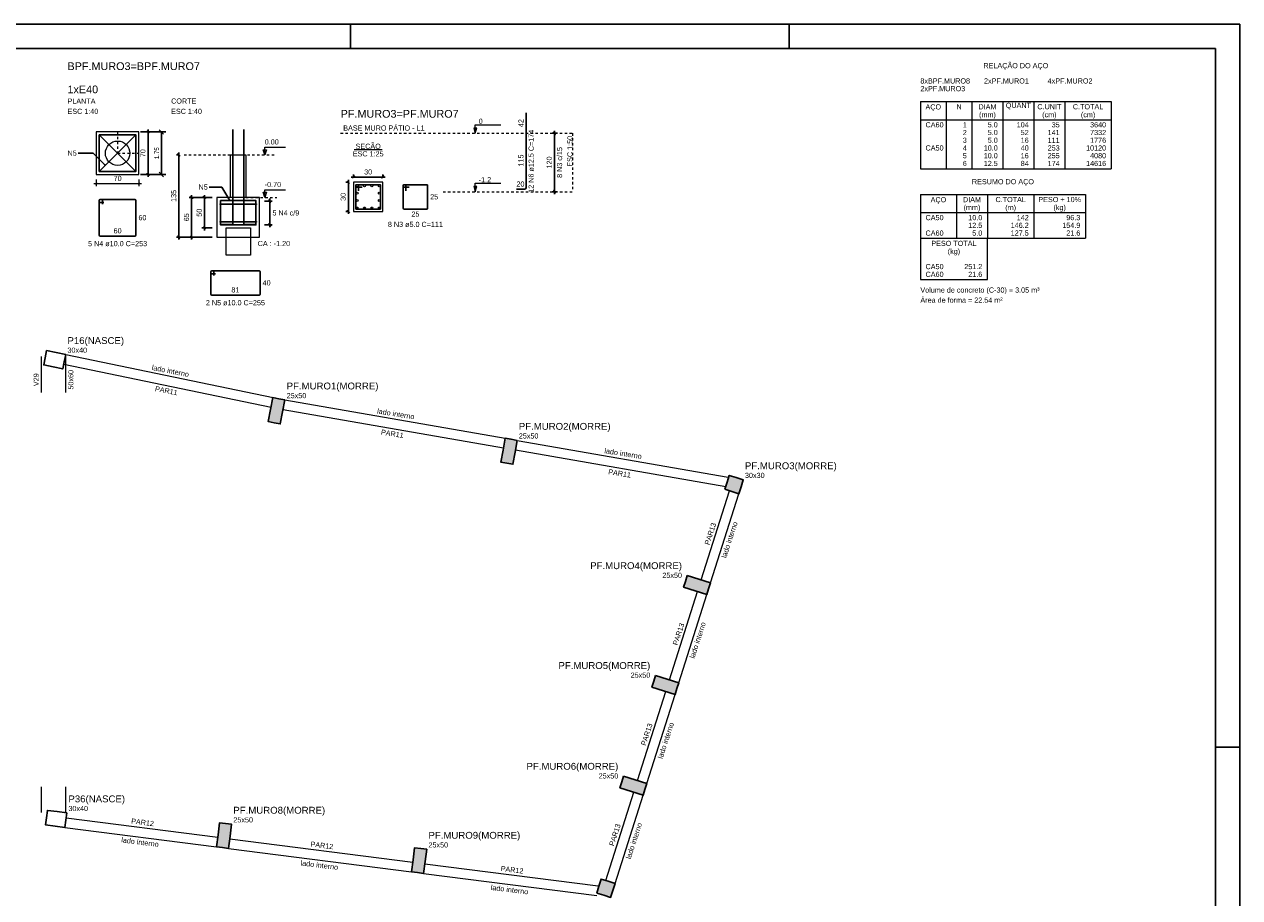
# Model space of a CAD drawing. Header units: millimetres. Extents: x 10 to 1250, y -62 to 528.
# Tile 130 of 193: x 267 to 317, y 92 to 128. Entities that reach past the tile are written whole.
import ezdxf

# ---------------------------------------------------------------- set-up
doc = ezdxf.new("R2010")
doc.units = ezdxf.units.MM
doc.header["$LTSCALE"] = 0.05
doc.linetypes.add('DOT', pattern=[6.35, 0, -6.35])
doc.linetypes.add('ESTILO_TQS_0002', pattern=[0.4, 0.1, -0.3])
for name, color, linetype, lineweight in [('Descrição da armadura', 7, 'Continuous', 5), ('DT-Barras na forma', 2, 'Continuous', 30), ('DT-Barras no corte', 5, 'Continuous', 5), ('DT-Barras rebatidas', 2, 'Continuous', 30), ('DT-Cotas', 9, 'Continuous', 5), ('DT-Forma', 5, 'Continuous', 5), ('DT-Hachura pilar em laje', 254, 'Continuous', 5), ('DT-Pontilhado', 9, 'DOT', 5), ('DT-Relação do aço', 9, 'Continuous', 5), ('DT-Textos', 7, 'Continuous', 5), ('DT-Título', 3, 'Continuous', 20), ('FO-Pilares', 4, 'Continuous', 30), ('FO-Textos das vigas', 7, 'Continuous', 5), ('FO-Textos dos pilares', 7, 'Continuous', 5), ('FO-Vigas', 7, 'Continuous', 5), ('Textos armaduras', 7, 'Continuous', 5)]:
    doc.layers.add(name, color=color, linetype=linetype, lineweight=lineweight)
doc.layers.add('FOLHA_PADRÃO', color=7, linetype='Continuous')
doc.styles.add('Arial', font='arial.ttf')
doc.styles.get("Standard").update_dxf_attribs({"font": 'arial.ttf'})
doc.dimstyles.get("Standard").update_dxf_attribs({"dimtxt": 0.18, "dimasz": 0.18, "dimexe": 0.18, "dimexo": 0.0625, "dimgap": 0.1, "dimtad": 1, "dimzin": 0, "dimdsep": 46, "dimtxsty": 'Standard', "dimblk": 'OBLIQUE', "dimcen": 0.1, "dimadec": 0, "dimazin": 0, "dimtfac": 1, "dimtofl": 0, "dimtmove": 0, "dimatfit": 3, "dimldrblk": 'OBLIQUE', "dimfxl": 1, "dimtolj": 1, "dimtzin": 0, "dimarcsym": 1})
doc.dimstyles.new('UM_25.000000', dxfattribs={"dimtxt": 0.18, "dimasz": 0.1, "dimexe": 0.1, "dimexo": 0.2, "dimgap": 0, "dimtad": 1, "dimtih": 1, "dimtoh": 1, "dimdec": 1, "dimlfac": 25, "dimzin": 0, "dimdsep": 46, "dimtxsty": 'Standard', "dimcen": 0.09, "dimdle": 0.1, "dimadec": 1, "dimazin": 2, "dimtfac": 1, "dimtdec": 4, "dimtofl": 0, "dimtmove": 0, "dimatfit": 3, "dimfxl": 1, "dimtolj": 1, "dimarcsym": 0})
doc.dimstyles.new('UM_40.000000', dxfattribs={"dimtxt": 0.18, "dimasz": 0.1, "dimexe": 0.1, "dimexo": 0.2, "dimgap": 0, "dimtad": 1, "dimtih": 1, "dimtoh": 1, "dimdec": 1, "dimlfac": 40, "dimzin": 0, "dimdsep": 46, "dimtxsty": 'Standard', "dimcen": 0.09, "dimdle": 0.1, "dimadec": 1, "dimazin": 2, "dimtfac": 1, "dimtdec": 4, "dimtofl": 0, "dimtmove": 0, "dimatfit": 3, "dimfxl": 1, "dimtolj": 1, "dimarcsym": 0})
doc.dimstyles.new('UM_50.000000', dxfattribs={"dimtxt": 0.18, "dimasz": 0.1, "dimexe": 0.1, "dimexo": 0.2, "dimgap": 0.1, "dimtad": 1, "dimdec": 1, "dimlfac": 50, "dimzin": 0, "dimdsep": 46, "dimtxsty": 'Standard', "dimblk": 'OBLIQUE', "dimcen": 0.09, "dimdle": 0.1, "dimadec": 1, "dimazin": 2, "dimtfac": 1, "dimtdec": 1, "dimtofl": 0, "dimtmove": 0, "dimatfit": 3, "dimldrblk": 'OBLIQUE', "dimfxl": 1, "dimtolj": 1, "dimarcsym": 1})

# ---------------------------------------------------------------- blocks, each defined once
blk = doc.blocks.new('_Oblique')
at = {"color": 0, "linetype": 'ByBlock', "lineweight": -2}
blk.add_line((-0.5, -0.5), (0.5, 0.5), dxfattribs=at)
blk = doc.blocks.new('*D676')
at = {"layer": 'Defpoints', "color": 0, "transparency": 16777216}
for p in [(280.85, 121.445), (280.638, 120.245), (280.85, 120.245)]:
    blk.add_point(p, dxfattribs=at)
at = {"layer": 'DT-Cotas', "color": 0, "lineweight": -2, "transparency": 16777216}
for p, q in [((280.65, 121.445), (280.538, 121.445)), ((280.638, 121.545), (280.638, 120.145)), ((280.65, 120.245), (280.538, 120.245))]:
    blk.add_line(p, q, dxfattribs=at)
at = {"layer": 'DT-Cotas', "color": 0, "lineweight": -2, "transparency": 16777216, "xscale": 0.1, "yscale": 0.1, "zscale": 0.1}
for p, rotation in [((280.638, 121.445), 90), ((280.638, 120.245), 270)]:
    blk.add_blockref('_Oblique', p, dxfattribs=dict(at, rotation=rotation))
at = {"layer": 'DT-Cotas', "transparency": 16777216, "insert": (280.426, 120.845), "char_height": 0.2118, "attachment_point": 5, "rotation": 90, "style": 'Arial'}
blk.add_mtext('\\A1;30', dxfattribs=at)
blk = doc.blocks.new('*D677')
at = {"layer": 'Defpoints', "color": 0, "transparency": 16777216}
for p in [(280.85, 121.445), (282.05, 121.657), (282.05, 121.445)]:
    blk.add_point(p, dxfattribs=at)
at = {"layer": 'DT-Cotas', "color": 0, "lineweight": -2, "transparency": 16777216}
for p, q in [((280.85, 121.645), (280.85, 121.757)), ((282.05, 121.645), (282.05, 121.757)), ((280.75, 121.657), (282.15, 121.657))]:
    blk.add_line(p, q, dxfattribs=at)
at = {"layer": 'DT-Cotas', "color": 0, "lineweight": -2, "transparency": 16777216, "xscale": 0.1, "yscale": 0.1, "zscale": 0.1, "rotation": 180}
blk.add_blockref('_Oblique', (280.85, 121.657), dxfattribs=at)
at = {"layer": 'DT-Cotas', "color": 0, "lineweight": -2, "transparency": 16777216, "xscale": 0.1, "yscale": 0.1, "zscale": 0.1}
blk.add_blockref('_Oblique', (282.05, 121.657), dxfattribs=at)
at = {"layer": 'DT-Cotas', "transparency": 16777216, "insert": (281.45, 121.869), "char_height": 0.2118, "attachment_point": 5, "rotation": 0.0057, "style": 'Arial'}
blk.add_mtext('\\A1;30', dxfattribs=at)
blk = doc.blocks.new('*D678')
at = {"layer": 'Defpoints', "color": 0, "transparency": 16777216}
for p in [(289.098, 123.457), (289.416, 123.457), (289.416, 121.057)]:
    blk.add_point(p, dxfattribs=at)
at = {"layer": 'DT-Cotas', "color": 0, "lineweight": -2, "transparency": 16777216}
for p, q in [((289.216, 123.457), (288.998, 123.457)), ((289.098, 120.957), (289.098, 123.557)), ((289.216, 121.057), (288.998, 121.057))]:
    blk.add_line(p, q, dxfattribs=at)
at = {"layer": 'DT-Cotas', "color": 0, "lineweight": -2, "transparency": 16777216, "xscale": 0.1, "yscale": 0.1, "zscale": 0.1}
for p, rotation in [((289.098, 123.457), 90), ((289.098, 121.057), 270)]:
    blk.add_blockref('_Oblique', p, dxfattribs=dict(at, rotation=rotation))
blk = doc.blocks.new('A1')
at = {"layer": 'FOLHA_PADRÃO', "color": 1, "linetype": 'Continuous'}
for points in [[(-84.1, 0), (0, 0), (0, 59.4), (-84.1, 59.4), (-84.1, 0)], [(-36.5, 59.4), (-36.5, 58.408)], [(-18.5, 59.4), (-18.5, 58.408)], [(-1, 29.708), (0, 29.708)]]:
    blk.add_lwpolyline(points, dxfattribs=at)
at = {"layer": 'FOLHA_PADRÃO', "color": 6, "linetype": 'Continuous'}
blk.add_lwpolyline([(-83.1, 58.4), (-1, 58.4), (-1, 1), (-83.1, 1), (-83.1, 58.4)], dxfattribs=at)
blk = doc.blocks.new('*D1110')
at = {"layer": 'Defpoints', "color": 0, "transparency": 16777216}
for p in [(272.038, 123.513), (272.413, 123.513), (272.038, 121.763)]:
    blk.add_point(p, dxfattribs=at)
at = {"layer": 'DT-Cotas', "color": 0, "lineweight": -2, "transparency": 16777216}
for p, q in [((272.238, 123.513), (272.513, 123.513)), ((272.413, 121.663), (272.413, 123.613)), ((272.238, 121.763), (272.513, 121.763))]:
    blk.add_line(p, q, dxfattribs=at)
at = {"layer": 'DT-Cotas', "color": 0, "lineweight": -2, "transparency": 16777216, "xscale": 0.1, "yscale": 0.1, "zscale": 0.1}
for p, rotation in [((272.413, 123.513), 90), ((272.413, 121.763), 270)]:
    blk.add_blockref('_Oblique', p, dxfattribs=dict(at, rotation=rotation))
at = {"layer": 'DT-Cotas', "transparency": 16777216, "insert": (272.201, 122.638), "char_height": 0.2118, "attachment_point": 5, "rotation": 90, "style": 'Arial'}
blk.add_mtext('\\A1;70', dxfattribs=at)
blk = doc.blocks.new('*D1111')
at = {"layer": 'Defpoints', "color": 0, "transparency": 16777216}
for p in [(275.24, 120.82), (274.728, 119.57), (275.24, 119.57)]:
    blk.add_point(p, dxfattribs=at)
at = {"layer": 'DT-Cotas', "color": 0, "lineweight": -2, "transparency": 16777216}
for p, q in [((275.04, 120.82), (274.628, 120.82)), ((274.728, 120.92), (274.728, 119.47)), ((275.04, 119.57), (274.628, 119.57))]:
    blk.add_line(p, q, dxfattribs=at)
at = {"layer": 'DT-Cotas', "color": 0, "lineweight": -2, "transparency": 16777216, "xscale": 0.1, "yscale": 0.1, "zscale": 0.1}
for p, rotation in [((274.728, 120.82), 90), ((274.728, 119.57), 270)]:
    blk.add_blockref('_Oblique', p, dxfattribs=dict(at, rotation=rotation))
at = {"layer": 'DT-Cotas', "transparency": 16777216, "insert": (274.516, 120.195), "char_height": 0.2118, "attachment_point": 5, "rotation": 90, "style": 'Arial'}
blk.add_mtext('\\A1;50', dxfattribs=at)
blk = doc.blocks.new('*D1112')
at = {"layer": 'Defpoints', "color": 0, "transparency": 16777216}
for p in [(275.24, 120.82), (274.203, 119.195), (275.24, 119.195)]:
    blk.add_point(p, dxfattribs=at)
at = {"layer": 'DT-Cotas', "color": 0, "lineweight": -2, "transparency": 16777216}
for p, q in [((275.04, 120.82), (274.103, 120.82)), ((274.203, 120.92), (274.203, 119.095)), ((275.04, 119.195), (274.103, 119.195))]:
    blk.add_line(p, q, dxfattribs=at)
at = {"layer": 'DT-Cotas', "color": 0, "lineweight": -2, "transparency": 16777216, "xscale": 0.1, "yscale": 0.1, "zscale": 0.1}
for p, rotation in [((274.203, 120.82), 90), ((274.203, 119.195), 270)]:
    blk.add_blockref('_Oblique', p, dxfattribs=dict(at, rotation=rotation))
at = {"layer": 'DT-Cotas', "transparency": 16777216, "insert": (273.991, 120.008), "char_height": 0.2118, "attachment_point": 5, "rotation": 90, "style": 'Arial'}
blk.add_mtext('\\A1;65', dxfattribs=at)
blk = doc.blocks.new('*D1113')
at = {"layer": 'Defpoints', "color": 0, "transparency": 16777216}
for p in [(273.89, 122.57), (273.678, 119.195), (275.24, 119.195)]:
    blk.add_point(p, dxfattribs=at)
at = {"layer": 'DT-Cotas', "color": 0, "lineweight": -2, "transparency": 16777216}
for p, q in [((273.69, 122.57), (273.578, 122.57)), ((273.678, 122.67), (273.678, 119.095)), ((275.04, 119.195), (273.578, 119.195))]:
    blk.add_line(p, q, dxfattribs=at)
at = {"layer": 'DT-Cotas', "color": 0, "lineweight": -2, "transparency": 16777216, "xscale": 0.1, "yscale": 0.1, "zscale": 0.1}
for p, rotation in [((273.678, 122.57), 90), ((273.678, 119.195), 270)]:
    blk.add_blockref('_Oblique', p, dxfattribs=dict(at, rotation=rotation))
at = {"layer": 'DT-Cotas', "transparency": 16777216, "insert": (273.466, 120.883), "char_height": 0.2118, "attachment_point": 5, "rotation": 90, "style": 'Arial'}
blk.add_mtext('\\A1;135', dxfattribs=at)
blk = doc.blocks.new('*D1114')
at = {"layer": 'Defpoints', "color": 0, "transparency": 16777216}
for p in [(276.99, 120.672), (276.99, 119.695), (277.413, 119.695)]:
    blk.add_point(p, dxfattribs=at)
at = {"layer": 'DT-Cotas', "color": 0, "lineweight": -2, "transparency": 16777216}
for p, q in [((277.413, 120.772), (277.413, 119.595)), ((277.19, 120.672), (277.513, 120.672)), ((277.19, 119.695), (277.513, 119.695))]:
    blk.add_line(p, q, dxfattribs=at)
at = {"layer": 'DT-Cotas', "color": 0, "lineweight": -2, "transparency": 16777216, "xscale": 0.1, "yscale": 0.1, "zscale": 0.1}
for p, rotation in [((277.413, 120.672), 90), ((277.413, 119.695), 270)]:
    blk.add_blockref('_Oblique', p, dxfattribs=dict(at, rotation=rotation))
blk = doc.blocks.new('*D1115')
at = {"color": 0, "lineweight": -2, "ltscale": 0.05, "transparency": 16777216}
for p, q in [((272.101, 123.513), (273.141, 123.513)), ((272.961, 121.763), (272.961, 123.513)), ((272.101, 121.763), (273.141, 121.763))]:
    blk.add_line(p, q, dxfattribs=at)
at = {"layer": 'Defpoints', "color": 0, "ltscale": 0.05, "transparency": 16777216}
for p in [(272.038, 123.513), (272.961, 123.513), (272.038, 121.763)]:
    blk.add_point(p, dxfattribs=at)
at = {"color": 0, "lineweight": -2, "ltscale": 0.05, "transparency": 16777216, "xscale": 0.18, "yscale": 0.18, "zscale": 0.18}
for p, rotation in [((272.961, 123.513), 90), ((272.961, 121.763), 270)]:
    blk.add_blockref('_Oblique', p, dxfattribs=dict(at, rotation=rotation))
at = {"color": 0, "ltscale": 0.05, "transparency": 16777216, "insert": (272.769, 122.638), "char_height": 0.18, "attachment_point": 5, "rotation": 90}
blk.add_mtext('\\A1;1.75', dxfattribs=at)

msp = doc.modelspace()

# ---------------------------------------------------------------- hatches: boundary and pattern name
at = {"layer": 'DT-Hachura pilar em laje', "linetype": 'Continuous'}
for points in [[(278.0326, 112.5033), (277.7872, 112.5514), (277.5419, 112.5995), (277.4457, 112.1089), (277.3494, 111.6182), (277.5947, 111.5701), (277.84, 111.522), (277.9363, 112.0126)], [(287.5635, 110.8458), (287.3172, 110.8888), (287.071, 110.9318), (286.985, 110.4392), (286.899, 109.9467), (287.1453, 109.9037), (287.3916, 109.8607), (287.4776, 110.3533)], [(296.0939, 108.8359), (296.3799, 108.7452), (296.6658, 108.6545), (296.7565, 108.9404), (296.8472, 109.2264), (296.5613, 109.3171), (296.2753, 109.4078), (296.1846, 109.1219)], [(294.5496, 105.2921), (294.4741, 105.0538), (294.3985, 104.8155), (294.8751, 104.6643), (295.3517, 104.5131), (295.4272, 104.7514), (295.5028, 104.9897), (295.0262, 105.1409)], [(293.248, 101.1907), (293.1725, 100.9524), (293.0969, 100.7141), (293.5735, 100.5629), (294.0501, 100.4117), (294.1256, 100.65), (294.2012, 100.8883), (293.7246, 101.0395)], [(291.9346, 97.0521), (291.8591, 96.8138), (291.7835, 96.5755), (292.2601, 96.4243), (292.7367, 96.2731), (292.8122, 96.5114), (292.8878, 96.7497), (292.4112, 96.9009)], [(275.2219, 94.1516), (275.4698, 94.1198), (275.7178, 94.088), (275.7814, 94.584), (275.8449, 95.0799), (275.5969, 95.1117), (275.3489, 95.1435), (275.2854, 94.6475)], [(283.2311, 93.123), (283.479, 93.0912), (283.727, 93.0594), (283.7906, 93.5554), (283.8541, 94.0513), (283.6061, 94.0831), (283.3581, 94.1149), (283.2946, 93.6189)], [(290.8323, 92.2548), (291.1183, 92.1641), (291.4042, 92.0734), (291.495, 92.3594), (291.5857, 92.6453), (291.2997, 92.736), (291.0138, 92.8267), (290.923, 92.5408)]]:
    msp.add_hatch(color=256, dxfattribs=at).paths.add_polyline_path(points)

# ---------------------------------------------------------------- linework, layer by layer
at = {"layer": 'DT-Barras na forma'}
for p, q in [((270.4255, 123.3751), (271.9005, 121.9001)), ((270.4255, 121.9001), (271.9005, 123.3751)), ((275.3772, 120.5466), (276.8522, 120.5466)), ((275.3772, 119.8202), (276.8522, 119.8202))]:
    msp.add_line(p, q, dxfattribs=at)
msp.add_lwpolyline([(270.413, 123.3876), (270.413, 121.8876), (271.913, 121.8876), (271.913, 123.3876), (270.413, 123.3876)], close=True, dxfattribs=at)
for points in [[(275.8897, 123.6126), (275.8897, 119.7077), (275.3897, 119.7077)], [(276.3397, 123.6126), (276.3397, 119.7077), (276.8397, 119.7077)], [(281.0498, 121.095), (281.0498, 121.345), (280.9498, 121.345), (280.9498, 120.345), (281.9498, 120.345), (281.9498, 121.345), (280.9498, 121.345), (280.9498, 121.245), (281.1998, 121.245)], [(275.3897, 119.6952), (276.8397, 119.6952), (276.8397, 120.6952), (275.3897, 120.6952), (275.3897, 119.6952)]]:
    msp.add_lwpolyline(points, dxfattribs=at)
for centre, radius in [((270.4255, 123.3751), 0.0125), ((271.9005, 123.3751), 0.0125), ((270.4255, 121.9001), 0.0125), ((271.9005, 121.9001), 0.0125), ((275.3772, 120.5466), 0.0125), ((276.8522, 120.5466), 0.0125), ((275.3772, 119.8202), 0.0125), ((276.8522, 119.8202), 0.0125), ((275.3897, 119.6952), 0.000313), ((275.3897, 119.6952), 0.000313)]:
    msp.add_circle(centre, radius, dxfattribs=at)
at = {"layer": 'DT-Barras no corte'}
for centre in [(280.9948, 121.3), (281.2982, 121.3), (281.6015, 121.3), (281.9048, 121.3), (280.9948, 120.9966), (281.9048, 120.9966), (280.9948, 120.6933), (280.9948, 120.39), (281.2982, 120.39), (281.6015, 120.39), (281.9048, 120.6933), (281.9048, 120.39)]:
    msp.add_circle(centre, 0.0375, dxfattribs=at)
at = {"layer": 'DT-Barras rebatidas'}
for p, q in [((287.9334, 123.4571), (287.9334, 124.291)), ((287.9334, 121.2196), (287.9334, 123.4571)), ((282.8894, 121.315), (282.8894, 120.375)), ((282.8894, 121.315), (282.8894, 121.275)), ((282.9594, 121.345), (282.9194, 121.345)), ((283.8594, 121.345), (282.9194, 121.345)), ((282.9194, 121.245), (283.1394, 121.245)), ((282.9894, 121.095), (282.9894, 121.315)), ((283.8894, 120.375), (283.8894, 121.315)), ((287.5334, 121.1571), (287.8709, 121.1571)), ((270.413, 120.7001), (270.413, 119.2751)), ((270.413, 120.7001), (270.413, 120.6501)), ((270.5005, 120.7376), (270.4505, 120.7376)), ((271.8755, 120.7376), (270.4505, 120.7376)), ((270.4505, 120.6126), (270.6005, 120.6126)), ((270.538, 120.5501), (270.538, 120.7001)), ((271.913, 119.2751), (271.913, 120.7001)), ((282.9194, 120.345), (283.8594, 120.345)), ((270.4505, 119.2376), (271.8755, 119.2376)), ((274.9902, 117.7723), (274.9902, 116.8473)), ((274.9902, 117.7723), (274.9902, 117.7223)), ((275.0777, 117.8098), (275.0277, 117.8098)), ((276.9723, 117.8098), (275.0277, 117.8098)), ((275.1152, 117.6223), (275.1152, 117.7723)), ((277.0098, 116.8473), (277.0098, 117.7723)), ((275.0277, 117.6848), (275.1777, 117.6848)), ((275.0277, 116.8098), (276.9723, 116.8098))]:
    msp.add_line(p, q, dxfattribs=at)
for centre, radius, start, end in [((282.9194, 121.315), 0.03, 90, 180), ((282.9194, 121.315), 0.03, 90, 180), ((282.9194, 121.275), 0.03, 180, 270), ((282.9594, 121.315), 0.03, 0, 90), ((283.8594, 121.315), 0.03, 0, 90), ((287.8709, 121.2196), 0.0625, 270, 0), ((270.4505, 120.7001), 0.0375, 90, 180), ((270.4505, 120.7001), 0.0375, 90, 180), ((270.4505, 120.6501), 0.0375, 180, 270), ((270.5005, 120.7001), 0.0375, 0, 90), ((271.8755, 120.7001), 0.0375, 0, 90), ((282.9194, 120.375), 0.03, 180, 270), ((283.8594, 120.375), 0.03, 270, 0), ((270.4505, 119.2751), 0.0375, 180, 270), ((271.8755, 119.2751), 0.0375, 270, 0), ((275.0277, 117.7723), 0.0375, 90, 180), ((275.0277, 117.7723), 0.0375, 90, 180), ((275.0777, 117.7723), 0.0375, 0, 90), ((276.9723, 117.7723), 0.0375, 0, 90), ((275.0277, 117.7223), 0.0375, 180, 270), ((275.0277, 116.8473), 0.0375, 180, 270), ((276.9723, 116.8473), 0.0375, 270, 0)]:
    msp.add_arc(centre, radius, start, end, dxfattribs=at)
at = {"layer": 'DT-Cotas'}
for p, q in [((270.188, 121.3876), (272.138, 121.3876)), ((270.3234, 121.423), (270.2527, 121.3522)), ((270.288, 121.5626), (270.288, 121.2876)), ((272.0734, 121.423), (272.0027, 121.3522)), ((272.038, 121.5626), (272.038, 121.2876))]:
    msp.add_line(p, q, dxfattribs=at)
at = {"layer": 'DT-Forma'}
for points in [[(270.288, 123.5126), (270.288, 121.7626), (272.038, 121.7626), (272.038, 123.5126), (270.288, 123.5126)], [(275.8022, 120.8202), (275.8022, 122.5702), (276.4272, 122.5702), (276.4272, 120.8202), (275.8022, 120.8202)], [(280.8498, 120.245), (282.0498, 120.245), (282.0498, 121.445), (280.8498, 121.445), (280.8498, 120.245)], [(275.2397, 120.8202), (275.2397, 119.1952), (276.9897, 119.1952), (276.9897, 120.8202), (275.2397, 120.8202)], [(275.6147, 118.4452), (275.6147, 119.5702), (276.6147, 119.5702), (276.6147, 118.4452), (275.6147, 118.4452)]]:
    msp.add_lwpolyline(points, close=True, dxfattribs=at)
at = {"layer": 'DT-Forma', "linetype": 'ESTILO_TQS_0002'}
msp.add_lwpolyline([(271.4765, 123.513), (271.163, 123.513), (271.163, 122.6376), (272.038, 122.6376), (272.038, 123.513)], close=True, dxfattribs=at)
at = {"layer": 'DT-Forma'}
msp.add_circle((271.163, 122.6376), 0.5, dxfattribs=at)
at = {"layer": 'DT-Pontilhado', "ltscale": 0.2}
for p, q in [((280.3203, 123.4571), (289.8396, 123.4571)), ((289.8396, 123.4571), (289.8396, 121.0571)), ((273.8897, 122.5702), (277.5897, 122.5702)), ((276.4272, 120.8202), (277.698, 120.8202)), ((284.5231, 121.0571), (289.8396, 121.0571))]:
    msp.add_line(p, q, dxfattribs=at)
at = {"layer": 'DT-Relação do aço', "linetype": 'Continuous'}
for p, q in [((304.1196, 124.7563), (311.9562, 124.7563)), ((304.1196, 124.7563), (304.1196, 122.0029)), ((305.1786, 124.7563), (305.1786, 122.0029)), ((306.2376, 124.7563), (306.2376, 122.0029)), ((307.5084, 124.7563), (307.5084, 122.0029)), ((308.7792, 124.7563), (308.7792, 122.0029)), ((310.05, 124.7563), (310.05, 122.0029)), ((311.9562, 124.7563), (311.9562, 122.0029)), ((304.1196, 124.015), (311.9562, 124.015)), ((304.1196, 122.0029), (311.9562, 122.0029)), ((304.1196, 120.9439), (304.1196, 119.1436)), ((304.1196, 120.9439), (310.8972, 120.9439)), ((305.6022, 120.9439), (305.6022, 119.1436)), ((306.873, 120.9439), (306.873, 119.1436)), ((308.7792, 120.9439), (308.7792, 119.1436)), ((310.8972, 120.9439), (310.8972, 119.1436)), ((304.1196, 120.2026), (310.8972, 120.2026)), ((304.1196, 119.1436), (310.8972, 119.1436)), ((304.1196, 119.1436), (304.1196, 117.4492)), ((306.873, 117.4492), (306.873, 119.1436)), ((304.1196, 117.4492), (306.873, 117.4492))]:
    msp.add_line(p, q, dxfattribs=at)
at = {"layer": 'DT-Textos'}
msp.add_line((280.8776, 122.7899), (282.0221, 122.7899), dxfattribs=at)
for points in [[(285.848, 123.4571), (285.9116, 123.6689), (285.7845, 123.6689), (285.848, 123.4571), (285.848, 123.8071), (286.898, 123.8071)], [(277.2038, 122.5702), (277.2038, 122.8879), (278.051, 122.8879)], [(285.848, 121.0571), (285.9116, 121.2689), (285.7845, 121.2689), (285.848, 121.0571), (285.848, 121.4071), (286.898, 121.4071)], [(277.2038, 120.8202), (277.2038, 121.1379), (278.051, 121.1379)]]:
    msp.add_lwpolyline(points, dxfattribs=at)
for points in [[(277.2744, 122.782), (277.2038, 122.5702), (277.1332, 122.782), (277.2744, 122.782)], [(277.2744, 121.032), (277.2038, 120.8202), (277.1332, 121.032), (277.2744, 121.032)]]:
    msp.add_lwpolyline(points, close=True, dxfattribs=at)
at = {"layer": 'FO-Pilares'}
for points in [[(268.2512, 114.532), (268.1898, 114.2383), (268.1285, 113.9447), (268.52, 113.8629), (268.9115, 113.7811), (268.9729, 114.0747), (269.0342, 114.3684), (268.6427, 114.4502), (268.2512, 114.532)], [(278.0326, 112.5033), (277.7872, 112.5514), (277.5419, 112.5995), (277.4457, 112.1089), (277.3494, 111.6182), (277.5947, 111.5701), (277.84, 111.522), (277.9363, 112.0126), (278.0326, 112.5033)], [(287.5635, 110.8458), (287.3172, 110.8888), (287.071, 110.9318), (286.985, 110.4392), (286.899, 109.9467), (287.1453, 109.9037), (287.3916, 109.8607), (287.4776, 110.3533), (287.5635, 110.8458)], [(296.0939, 108.8359), (296.3799, 108.7452), (296.6658, 108.6545), (296.7565, 108.9404), (296.8472, 109.2264), (296.5613, 109.3171), (296.2753, 109.4078), (296.1846, 109.1219), (296.0939, 108.8359)], [(294.5496, 105.2921), (294.4741, 105.0538), (294.3985, 104.8155), (294.8751, 104.6643), (295.3517, 104.5131), (295.4272, 104.7514), (295.5028, 104.9897), (295.0262, 105.1409), (294.5496, 105.2921)], [(293.248, 101.1907), (293.1725, 100.9524), (293.0969, 100.7141), (293.5735, 100.5629), (294.0501, 100.4117), (294.1256, 100.65), (294.2012, 100.8883), (293.7246, 101.0395), (293.248, 101.1907)], [(291.9346, 97.0521), (291.8591, 96.8138), (291.7835, 96.5755), (292.2601, 96.4243), (292.7367, 96.2731), (292.8122, 96.5114), (292.8878, 96.7497), (292.4112, 96.9009), (291.9346, 97.0521)], [(268.9992, 94.951), (269.0368, 95.2486), (269.0744, 95.5463), (268.6776, 95.5964), (268.2808, 95.6465), (268.2432, 95.3489), (268.2056, 95.0513), (268.6024, 95.0011), (268.9992, 94.951)], [(275.2219, 94.1516), (275.4698, 94.1198), (275.7178, 94.088), (275.7814, 94.584), (275.8449, 95.0799), (275.5969, 95.1117), (275.3489, 95.1435), (275.2854, 94.6475), (275.2219, 94.1516)], [(283.2311, 93.123), (283.479, 93.0912), (283.727, 93.0594), (283.7906, 93.5554), (283.8541, 94.0513), (283.6061, 94.0831), (283.3581, 94.1149), (283.2946, 93.6189), (283.2311, 93.123)], [(290.8323, 92.2548), (291.1183, 92.1641), (291.4042, 92.0734), (291.495, 92.3594), (291.5857, 92.6453), (291.2997, 92.736), (291.0138, 92.8267), (290.923, 92.5408), (290.8323, 92.2548)]]:
    msp.add_lwpolyline(points, close=True, dxfattribs=at)
at = {"layer": 'FO-Vigas'}
for p, q in [((268.0342, 112.8088), (268.0342, 114.29)), ((269.0342, 114.3684), (277.5447, 112.6018)), ((269.0342, 112.8088), (269.0342, 114.3684)), ((268.9524, 113.9768), (277.4634, 112.2102)), ((278.0294, 112.5092), (287.0708, 110.9306)), ((277.9606, 112.1152), (287.002, 110.5366)), ((287.5633, 110.8446), (296.2232, 109.3324)), ((287.4945, 110.4506), (296.1279, 108.943)), ((295.122, 105.1105), (296.2846, 108.7754)), ((295.5033, 104.9896), (296.6659, 108.6545)), ((293.8208, 101.009), (294.9708, 104.6339)), ((294.2021, 100.888), (295.3521, 104.5129)), ((292.508, 96.8702), (293.6698, 100.5323)), ((292.8893, 96.7492), (294.0511, 100.4113)), ((268.0342, 95.5552), (268.0342, 96.616)), ((269.0342, 95.5513), (269.0342, 96.616)), ((291.2058, 92.7658), (292.3568, 96.3936)), ((291.5871, 92.6449), (292.7381, 96.2727)), ((269.0494, 95.3478), (275.2727, 94.5484)), ((268.9988, 94.951), (268.9992, 94.951)), ((268.9992, 94.951), (275.2218, 94.1516)), ((275.7686, 94.4848), (283.2819, 93.5198)), ((275.7178, 94.088), (283.231, 93.123)), ((283.7778, 93.456), (290.8863, 92.543)), ((283.727, 93.0592), (290.8354, 92.1462))]:
    msp.add_line(p, q, dxfattribs=at)

# ---------------------------------------------------------------- block references
msp.add_blockref('A1', (317.228, 68.5322))
msp.add_blockref('A1', (317.228, 68.5322))

# ---------------------------------------------------------------- texts
at = {"layer": 'Descrição da armadura', "linetype": 'Continuous', "char_height": 0.2118, "attachment_point": 8, "rotation": 90, "line_spacing_factor": 0.798, "style": 'Arial'}
for s, insert, width in [('12 N6 ø12.5 C=174', (288.2511, 122.3071), 5.194653), ('8 N3 c/15', (289.416, 122.2571), 2.539389)]:
    msp.add_mtext(s, dxfattribs=dict(at, insert=insert, width=width))
at = {"layer": 'Descrição da armadura', "linetype": 'Continuous', "char_height": 0.2118, "attachment_point": 8, "line_spacing_factor": 0.798, "style": 'Arial'}
for s, insert, width in [('5 N4 c/9', (278.0716, 120.0775), 2.182102), ('8 N3 ø5.0 C=111', (283.3894, 119.6037), 4.534748), ('5 N4 ø10.0 C=253', (271.163, 118.814), 4.8647), ('2 N5 ø10.0 C=255', (276, 116.3862), 4.8647)]:
    msp.add_mtext(s, dxfattribs=dict(at, insert=insert, width=width))
at = {"layer": 'DT-Cotas', "linetype": 'Continuous', "char_height": 0.2118, "line_spacing_factor": 0.798, "style": 'Arial'}
for s, insert, width, attachment_point in [('N5', (269.4851, 122.5317), 0.758398, 9), ('70', (271.163, 121.4935), 0.651741, 8), ('N5', (274.8646, 121.1396), 0.758398, 9)]:
    msp.add_mtext(s, dxfattribs=dict(at, insert=insert, width=width, attachment_point=attachment_point))
at = {"layer": 'DT-Cotas', "linetype": 'Continuous', "insert": (288.9924, 122.2571), "char_height": 0.2118, "width": 0.989858, "attachment_point": 8, "rotation": 90, "line_spacing_factor": 0.798, "style": 'Arial'}
msp.add_mtext('120', dxfattribs=at)
at = {"layer": 'DT-Relação do aço', "linetype": 'Continuous', "char_height": 0.2118, "line_spacing_factor": 0.798, "style": 'Arial'}
for s, insert, width, attachment_point in [('RELAÇÃO DO AÇO', (308.0382, 126.0628), 5.340655, 8), ('8xBPF.MURO8', (304.1196, 125.4976), 4.087762, 7), ('2xPF.MURO1', (306.7318, 125.4976), 3.69205, 7), ('4xPF.MURO2', (309.344, 125.4976), 3.69205, 7), ('2xPF.MURO3', (304.1196, 125.1799), 3.69205, 7), ('AÇO', (304.6492, 124.3688), 1.285627, 8), ('N', (305.7081, 124.4386), 0.428446, 8), ('(mm)', (306.8732, 124.0508), 1.383541, 8), ('DIAM', (306.873, 124.4386), 1.483193, 8), ('QUANT', (308.1438, 124.4386), 2.076471, 8), ('C.UNIT', (309.4146, 124.4386), 1.977398, 8), ('(cm)', (309.4142, 124.0508), 1.185975, 8), ('C.TOTAL', (311.0031, 124.4386), 2.505206, 8), ('(cm)', (311.0032, 124.0508), 1.185975, 8), ('RESUMO DO AÇO', (307.5082, 121.2978), 5.109195, 8), ('AÇO', (304.8612, 120.5568), 1.285627, 8), ('DIAM', (306.2376, 120.6262), 1.483193, 8), ('C.TOTAL', (307.8261, 120.6262), 2.505206, 8), ('PESO + 10%', (309.8382, 120.6262), 3.512155, 8), ('(mm)', (306.2372, 120.2388), 1.383541, 8), ('(m)', (307.8262, 120.2388), 0.889337, 8), ('(kg)', (309.8382, 120.2388), 1.021723, 8), ('CA50', (304.3314, 119.8849), 1.484062, 7), ('10.0', (306.6612, 119.8849), 1.154689, 9), ('12.5', (306.6612, 119.5672), 1.154689, 9), ('146.2', (308.5674, 119.5672), 1.484642, 9), ('142', (308.5674, 119.8849), 0.989858, 9), ('154.9', (310.6854, 119.5672), 1.484642, 9), ('96.3', (310.6854, 119.8849), 1.154689, 9), ('CA60', (304.3314, 119.2495), 1.484062, 7), ('5.0', (306.6612, 119.2495), 0.824737, 9), ('127.5', (308.5674, 119.2495), 1.484642, 9), ('21.6', (310.6854, 119.2495), 1.154689, 9), ('PESO TOTAL', (305.4963, 118.8259), 3.725364, 8), ('(kg)', (305.4962, 118.4388), 1.021723, 8), ('CA50', (304.3314, 117.8728), 1.484062, 7), ('CA60', (304.3314, 117.5551), 1.484062, 7), ('251.2', (306.6612, 117.8728), 1.484642, 9), ('21.6', (306.6612, 117.5551), 1.154689, 9), ('Volume de concreto (C-30) = 3.05 m³', (304.1192, 116.8498), 9.809933, 7), ('Área de forma = 22.54 m²', (304.1196, 116.4961), 6.776629, 7)]:
    msp.add_mtext(s, dxfattribs=dict(at, insert=insert, width=width, attachment_point=attachment_point))
at = {"layer": 'DT-Relação do aço', "color": 9, "linetype": 'Continuous', "char_height": 0.2118, "line_spacing_factor": 0.798, "style": 'Arial'}
for s, insert, width, attachment_point in [('CA60', (304.3314, 123.6973), 1.484062, 7), ('1', (306.0258, 123.6973), 0.329953, 9), ('5.0', (307.2966, 123.6973), 0.824737, 9), ('104', (308.5674, 123.6973), 0.989858, 9), ('35', (309.8382, 123.6973), 0.659905, 9), ('3640', (311.7444, 123.6973), 1.31981, 9), ('3', (306.0258, 123.0619), 0.329953, 9), ('2', (306.0258, 123.3796), 0.329953, 9), ('5.0', (307.2966, 123.3796), 0.824737, 9), ('5.0', (307.2966, 123.0619), 0.824737, 9), ('52', (308.5674, 123.3796), 0.659905, 9), ('16', (308.5674, 123.0619), 0.659905, 9), ('141', (309.8382, 123.3796), 0.989858, 9), ('111', (309.8382, 123.0619), 0.989858, 9), ('7332', (311.7444, 123.3796), 1.31981, 9), ('1776', (311.7444, 123.0619), 1.31981, 9), ('CA50', (304.3314, 122.7442), 1.484062, 7), ('4', (306.0258, 122.7442), 0.329953, 9), ('10.0', (307.2966, 122.7442), 1.154689, 9), ('40', (308.5674, 122.7442), 0.659905, 9), ('253', (309.8382, 122.7442), 0.989858, 9), ('10120', (311.7444, 122.7442), 1.649763, 9), ('5', (306.0258, 122.4265), 0.329953, 9), ('6', (306.0258, 122.1088), 0.329953, 9), ('10.0', (307.2966, 122.4265), 1.154689, 9), ('12.5', (307.2966, 122.1088), 1.154689, 9), ('84', (308.5674, 122.1088), 0.659905, 9), ('16', (308.5674, 122.4265), 0.659905, 9), ('255', (309.8382, 122.4265), 0.989858, 9), ('174', (309.8382, 122.1088), 0.989858, 9), ('14616', (311.7444, 122.1088), 1.649763, 9), ('4080', (311.7444, 122.4265), 1.31981, 9)]:
    msp.add_mtext(s, dxfattribs=dict(at, insert=insert, width=width, attachment_point=attachment_point))
at = {"layer": 'DT-Textos', "attachment_point": 7, "line_spacing_factor": 0.798, "style": 'Arial'}
for s, insert, char_height, width in [('1xE40', (269.1059, 125.0952), 0.3177, 2.768993), ('PLANTA', (269.1059, 124.6716), 0.2118, 2.279377), ('CORTE', (273.3602, 124.6716), 0.2118, 2.050781), ('ESC 1:40', (269.1059, 124.248), 0.2118, 2.507973), ('ESC 1:40', (273.3602, 124.248), 0.2118, 2.507973), ('0', (285.988, 123.8421), 0.2118, 0.325871), ('0.00', (277.2038, 122.9938), 0.2118, 1.140404), ('-0.70', (277.2038, 121.2438), 0.2118, 1.335526), ('-1.2', (285.988, 121.4421), 0.2118, 1.009655), ('CA : -1.20', (276.9147, 118.8202), 0.2118, 2.637863)]:
    msp.add_mtext(s, dxfattribs=dict(at, insert=insert, char_height=char_height, width=width))
at = {"layer": 'DT-Textos', "linetype": 'Continuous', "char_height": 0.2118, "line_spacing_factor": 0.798, "style": 'Arial'}
for s, insert, width, attachment_point in [('BASE MURO PÁTIO - L1', (280.4262, 123.563), 6.609535, 7), ('ESC 1:25', (281.4498, 122.504), 2.507973, 8), ('SEÇÃO', (281.4495, 122.752), 2.051353, 8)]:
    msp.add_mtext(s, dxfattribs=dict(at, insert=insert, width=width, attachment_point=attachment_point))
at = {"layer": 'DT-Textos', "linetype": 'Continuous', "insert": (289.8396, 123.3512), "char_height": 0.2118, "width": 2.507973, "attachment_point": 9, "rotation": 90, "line_spacing_factor": 0.798, "style": 'Arial'}
msp.add_mtext('ESC 1:50', dxfattribs=at)
at = {"layer": 'DT-Título', "insert": (269.1059, 126.0483), "char_height": 0.3177, "width": 24.499893, "attachment_point": 7, "line_spacing_factor": 0.798, "style": 'Arial'}
msp.add_mtext('BPF.MURO3=BPF.MURO7', dxfattribs=at)
at = {"layer": 'DT-Título', "linetype": 'Continuous', "insert": (280.3203, 124.0925), "char_height": 0.3177, "width": 10.662079, "attachment_point": 7, "line_spacing_factor": 0.798, "style": 'Arial'}
msp.add_mtext('PF.MURO3=PF.MURO7', dxfattribs=at)
at = {"layer": 'FO-Textos das vigas', "char_height": 0.2118, "attachment_point": 8, "line_spacing_factor": 0.798, "style": 'Arial'}
for s, insert, width, rotation in [('lado interno', (273.311, 113.5888), 3.085052, 349), ('V29', (267.9283, 113.3344), 1.050414, 90), ('50x60', (269.3519, 113.3344), 1.602961, 90), ('PAR11', (273.1436, 112.7824), 1.870601, 349), ('lado interno', (282.5683, 111.8242), 3.085052, 351), ('PAR11', (282.4267, 111.0129), 1.870601, 351), ('lado interno', (291.8982, 110.1951), 3.085052, 351), ('PAR11', (291.7566, 109.3838), 1.870601, 351), ('PAR13', (295.6024, 106.975), 1.870601, 72), ('lado interno', (296.3874, 106.7259), 3.085052, 72), ('PAR13', (294.2949, 102.8534), 1.870601, 72), ('lado interno', (295.0799, 102.6044), 3.085052, 72), ('lado interno', (293.773, 98.4842), 3.085052, 72), ('PAR13', (292.988, 98.7333), 1.870601, 72), ('PAR12', (272.1747, 95.0531), 1.870601, 353), ('PAR13', (291.6803, 94.6117), 1.870601, 72), ('lado interno', (292.4654, 94.3627), 3.085052, 72), ('lado interno', (272.0698, 94.2362), 3.085052, 353), ('PAR12', (279.5388, 94.1073), 1.870601, 353), ('lado interno', (279.4339, 93.2904), 3.085052, 353), ('PAR12', (287.3456, 93.1045), 1.870601, 353), ('lado interno', (287.2407, 92.2876), 3.085052, 353)]:
    msp.add_mtext(s, dxfattribs=dict(at, insert=insert, width=width, rotation=rotation))
at = {"layer": 'FO-Textos dos pilares', "line_spacing_factor": 0.798, "style": 'Arial'}
for s, insert, char_height, width, attachment_point in [('P16(NASCE)', (269.105, 114.7161), 0.2824, 4.727958, 7), ('30x40', (269.1048, 114.439), 0.2118, 1.602961, 7), ('25x50', (278.1032, 112.5739), 0.2118, 1.602961, 7), ('PF.MURO1(MORRE)', (278.103, 112.8511), 0.2824, 7.663362, 7), ('PF.MURO2(MORRE)', (287.634, 111.1941), 0.2824, 7.663362, 7), ('25x50', (287.6341, 110.9164), 0.2118, 1.602961, 7), ('PF.MURO3(MORRE)', (296.918, 109.5741), 0.2824, 7.663362, 7), ('30x30', (296.9178, 109.297), 0.2118, 1.602961, 7), ('PF.MURO4(MORRE)', (294.333, 105.4721), 0.2824, 7.663362, 9), ('25x50', (294.333, 105.1946), 0.2118, 1.602961, 9), ('PF.MURO5(MORRE)', (293.031, 101.3711), 0.2824, 7.663362, 9), ('25x50', (293.031, 101.0936), 0.2118, 1.602961, 9), ('PF.MURO6(MORRE)', (291.718, 97.2321), 0.2824, 7.663362, 9), ('25x50', (291.718, 96.9546), 0.2118, 1.602961, 9), ('P36(NASCE)', (269.145, 95.8941), 0.2824, 4.727958, 7), ('30x40', (269.145, 95.6169), 0.2118, 1.602961, 7), ('PF.MURO8(MORRE)', (275.915, 95.4281), 0.2824, 7.663362, 7), ('25x50', (275.9155, 95.1505), 0.2118, 1.602961, 7), ('PF.MURO9(MORRE)', (283.925, 94.3991), 0.2824, 7.663362, 7), ('25x50', (283.9247, 94.1219), 0.2118, 1.602961, 7)]:
    msp.add_mtext(s, dxfattribs=dict(at, insert=insert, char_height=char_height, width=width, attachment_point=attachment_point))
at = {"layer": 'Textos armaduras', "linetype": 'Continuous', "char_height": 0.2118, "attachment_point": 7, "rotation": 90, "line_spacing_factor": 0.798, "style": 'Arial'}
for s, insert, width in [('42', (287.8275, 123.7091), 0.659905), ('115', (287.8275, 122.0908), 0.989858)]:
    msp.add_mtext(s, dxfattribs=dict(at, insert=insert, width=width))
at = {"layer": 'Textos armaduras', "linetype": 'Continuous', "char_height": 0.2118, "width": 0.659905, "attachment_point": 7, "line_spacing_factor": 0.798, "style": 'Arial'}
for s, insert in [('20', (287.5372, 121.263)), ('25', (283.9953, 120.7391)), ('25', (283.2245, 120.0273)), ('60', (272.0189, 119.8817)), ('60', (270.998, 119.3435)), ('40', (277.1157, 117.2039)), ('81', (275.835, 116.9157))]:
    msp.add_mtext(s, dxfattribs=dict(at, insert=insert))

# ---------------------------------------------------------------- dimensions: what is measured, and where the dimension line sits
at = {"ltscale": 0.05}
dim = msp.add_linear_dim(base=(272.9608, 123.5126), p1=(272.038, 121.7626), p2=(272.038, 123.5126), angle=90, dimstyle='Standard', dxfattribs=at)
dim.commit()
dim.dimension.update_dxf_attribs({"geometry": '*D1115', "text_midpoint": (272.7689, 122.6376)})
at = {"layer": 'DT-Cotas'}
for base, p1, p2, dimstyle, override, picture, middle in [((272.413, 123.5126), (272.038, 121.7626), (272.038, 123.5126), 'UM_40.000000', {"dimtxt": 0.2118, "dimasz": 0.1, "dimexe": 0.1, "dimexo": 0.2, "dimtad": 1, "dimtih": 0, "dimtoh": 0, "dimdec": 1, "dimlfac": 40, "dimzin": 8, "dimtxsty": 'Arial', "dimblk": 'Oblique', "dimblk1": 'Oblique', "dimblk2": 'Oblique', "dimsah": 1, "dimdle": 0.1, "dimse1": 0, "dimse2": 0, "dimclrt": 256, "dimadec": 1, "dimazin": 3, "dimtmove": 2, "dimldrblk": 'Oblique'}, '*D1110', (272.2012, 122.6376)), ((273.6779, 119.1952), (273.8897, 122.5702), (275.2397, 119.1952), 'UM_40.000000', {"dimtxt": 0.2118, "dimasz": 0.1, "dimexe": 0.1, "dimexo": 0.2, "dimtad": 1, "dimtih": 0, "dimtoh": 0, "dimdec": 1, "dimlfac": 40, "dimzin": 8, "dimtxsty": 'Arial', "dimblk": 'Oblique', "dimblk1": 'Oblique', "dimblk2": 'Oblique', "dimsah": 1, "dimdle": 0.1, "dimse1": 0, "dimse2": 0, "dimclrt": 256, "dimadec": 1, "dimazin": 3, "dimtmove": 2, "dimldrblk": 'Oblique'}, '*D1113', (273.4661, 120.8827)), ((280.638, 120.245), (280.8498, 121.445), (280.8498, 120.245), 'UM_25.000000', {"dimtxt": 0.2118, "dimasz": 0.1, "dimexe": 0.1, "dimexo": 0.2, "dimtad": 1, "dimtih": 0, "dimtoh": 0, "dimdec": 1, "dimlfac": 25, "dimzin": 8, "dimtxsty": 'Arial', "dimblk": 'Oblique', "dimblk1": 'Oblique', "dimblk2": 'Oblique', "dimsah": 1, "dimdle": 0.1, "dimse1": 0, "dimse2": 0, "dimclrt": 256, "dimadec": 1, "dimazin": 3, "dimtmove": 2, "dimldrblk": 'Oblique'}, '*D676', (280.4262, 120.845)), ((274.2029, 119.1952), (275.2397, 120.8202), (275.2397, 119.1952), 'UM_40.000000', {"dimtxt": 0.2118, "dimasz": 0.1, "dimexe": 0.1, "dimexo": 0.2, "dimtad": 1, "dimtih": 0, "dimtoh": 0, "dimdec": 1, "dimlfac": 40, "dimzin": 8, "dimtxsty": 'Arial', "dimblk": 'Oblique', "dimblk1": 'Oblique', "dimblk2": 'Oblique', "dimsah": 1, "dimdle": 0.1, "dimse1": 0, "dimse2": 0, "dimclrt": 256, "dimadec": 1, "dimazin": 3, "dimtmove": 2, "dimldrblk": 'Oblique'}, '*D1112', (273.9911, 120.0077)), ((274.7279, 119.5702), (275.2397, 120.8202), (275.2397, 119.5702), 'UM_40.000000', {"dimtxt": 0.2118, "dimasz": 0.1, "dimexe": 0.1, "dimexo": 0.2, "dimtad": 1, "dimtih": 0, "dimtoh": 0, "dimdec": 1, "dimlfac": 40, "dimzin": 8, "dimtxsty": 'Arial', "dimblk": 'Oblique', "dimblk1": 'Oblique', "dimblk2": 'Oblique', "dimsah": 1, "dimdle": 0.1, "dimse1": 0, "dimse2": 0, "dimclrt": 256, "dimadec": 1, "dimazin": 3, "dimtmove": 2, "dimldrblk": 'Oblique'}, '*D1111', (274.5161, 120.1952))]:
    dim = msp.add_linear_dim(base=base, p1=p1, p2=p2, angle=90, dimstyle=dimstyle, override=override, dxfattribs=at)
    dim.commit()
    dim.dimension.update_dxf_attribs({"geometry": picture, "text_midpoint": middle, "dimtype": 160, "text_rotation": 90})
for base, p1, p2, dimstyle, override, picture, middle in [((289.0983, 123.4571), (289.416, 121.0571), (289.416, 123.4571), 'UM_50.000000', {"dimtxt": 0.2118, "dimasz": 0.1, "dimexe": 0.1, "dimexo": 0.2, "dimtad": 1, "dimtih": 0, "dimtoh": 0, "dimdec": 1, "dimlfac": 50, "dimzin": 8, "dimtxsty": 'Arial', "dimblk": 'Oblique', "dimblk1": 'Oblique', "dimblk2": 'Oblique', "dimsah": 1, "dimdle": 0.1, "dimse1": 0, "dimse2": 0, "dimclrt": 256, "dimadec": 1, "dimazin": 3, "dimtmove": 2, "dimldrblk": 'Oblique'}, '*D678', (288.8865, 122.2571)), ((277.4133, 119.6952), (276.9897, 120.6716), (276.9897, 119.6952), 'UM_40.000000', {"dimtxt": 0.2118, "dimasz": 0.1, "dimexe": 0.1, "dimexo": 0.2, "dimtad": 1, "dimtih": 0, "dimtoh": 0, "dimdec": 1, "dimlfac": 40, "dimzin": 8, "dimtxsty": 'Arial', "dimblk": 'Oblique', "dimblk1": 'Oblique', "dimblk2": 'Oblique', "dimsah": 1, "dimdle": 0.1, "dimse1": 0, "dimse2": 0, "dimclrt": 256, "dimadec": 1, "dimazin": 3, "dimtmove": 2, "dimldrblk": 'Oblique'}, '*D1114', (277.2015, 120.1834))]:
    dim = msp.add_linear_dim(base=base, p1=p1, p2=p2, angle=90, text=' ', dimstyle=dimstyle, override=override, dxfattribs=at)
    dim.commit()
    dim.dimension.update_dxf_attribs({"geometry": picture, "text_midpoint": middle, "dimtype": 160, "text_rotation": 90})
dim = msp.add_linear_dim(base=(282.0498, 121.6568), p1=(280.8498, 121.445), p2=(282.0498, 121.445), dimstyle='UM_25.000000', override={"dimtxt": 0.2118, "dimasz": 0.1, "dimexe": 0.1, "dimexo": 0.2, "dimtad": 1, "dimtih": 0, "dimtoh": 0, "dimdec": 1, "dimlfac": 25, "dimzin": 8, "dimtxsty": 'Arial', "dimblk": 'Oblique', "dimblk1": 'Oblique', "dimblk2": 'Oblique', "dimsah": 1, "dimdle": 0.1, "dimse1": 0, "dimse2": 0, "dimclrt": 256, "dimadec": 1, "dimazin": 3, "dimtmove": 2, "dimldrblk": 'Oblique'}, dxfattribs=at)
dim.commit()
dim.dimension.update_dxf_attribs({"geometry": '*D677', "text_midpoint": (281.4498, 121.8686), "dimtype": 160, "text_rotation": 0.00573})

# ---------------------------------------------------------------- leaders
for points in [[(270.663, 122.1376), (270.163, 122.6376), (269.538, 122.6376)], [(275.7647, 120.6952), (275.447, 121.2455), (274.9175, 121.2455)]]:
    msp.add_leader(points, dimstyle='Standard', override={"dimasz": 0.05, "dimldrblk": 'Closed'}, dxfattribs=at)

doc.saveas('drawing.dxf')
